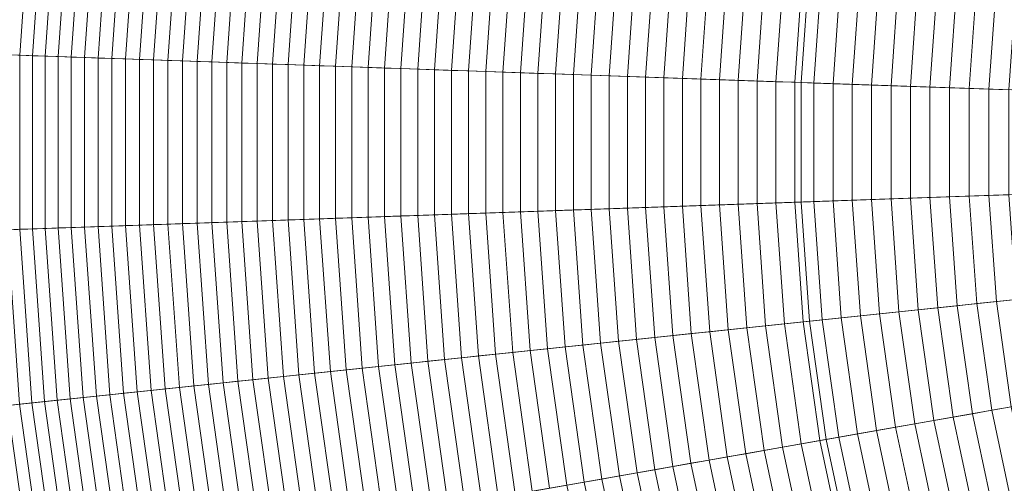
# Model space of a CAD drawing. Header units: centimetres. Extents: x -21.9 to 23.1, y -23 to 22.
# Tile 40 of 191: x -17 to -10.1, y -2.9 to 0.4. Entities that reach past the tile are written whole.
import ezdxf

# ---------------------------------------------------------------- set-up
doc = ezdxf.new("R2010")
doc.units = ezdxf.units.CM
doc.header["$LTSCALE"] = 2.54
doc.layers.add('Lucido design-1', color=7, linetype='Continuous')

# ---------------------------------------------------------------- blocks, each defined once
blk = doc.blocks.new('Gruppo-2-1')
at = {"color": 5, "linetype": 'Continuous', "lineweight": 9}
for points in [[(-21.784, 1.8408, -1001.3271), (-21.8935, 0.2749, -1001.3271), (-11.5099, -0.0877, -1001.3271), (-11.451, 0.7548, -1001.3271)], [(-9.3625, 0.5353, -940.4271), (-9.4111, -0.161, -940.4271), (-21.5067, 0.2614, -940.4271), (-21.3991, 1.8004, -940.4271)], [(-21.3991, 1.8004, -1001.3271), (-21.5067, 0.2614, -1001.3271), (-11.5099, -0.0877, -1001.3271), (-11.451, 0.7548, -1001.3271)], [(-9.3625, 0.5353, -940.4271), (-9.4111, -0.161, -940.4271), (-21.5067, 0.2614, -940.4271), (-21.3991, 1.8004, -940.4271)], [(-11.451, 0.7548, -1010.9271), (-11.5099, -0.0877, -1010.9271), (-21.0953, 0.247, -1010.9271), (-20.9896, 1.7574, -1010.9271)], [(-17.0342, 1.3416, -930.7066), (-17.1204, 0.1082, -930.7066), (-17.0327, 0.1051, -930.822), (-16.9468, 1.3324, -930.822)], [(-16.9468, 1.3324, -930.822), (-17.0327, 0.1051, -930.822), (-16.9436, 0.102, -930.9365), (-16.8582, 1.3231, -930.9365)], [(-16.8582, 1.3231, -930.9365), (-16.9436, 0.102, -930.9365), (-16.8533, 0.0989, -931.0499), (-16.7683, 1.3137, -931.0499)], [(-16.7683, 1.3137, -931.0499), (-16.8533, 0.0989, -931.0499), (-16.7617, 0.0957, -931.1623), (-16.6772, 1.3041, -931.1623)], [(-16.6772, 1.3041, -931.1623), (-16.7617, 0.0957, -931.1623), (-16.6689, 0.0924, -931.2737), (-16.5849, 1.2944, -931.2737)], [(-16.5849, 1.2944, -931.2737), (-16.6689, 0.0924, -931.2737), (-16.5749, 0.0892, -931.3841), (-16.4913, 1.2846, -931.3841)], [(-16.4913, 1.2846, -931.3841), (-16.5749, 0.0892, -931.3841), (-16.4796, 0.0858, -931.4934), (-16.3965, 1.2746, -931.4934)], [(-16.3965, 1.2746, -931.4934), (-16.4796, 0.0858, -931.4934), (-16.3832, 0.0825, -931.6017), (-16.3005, 1.2645, -931.6017)], [(-16.3005, 1.2645, -931.6017), (-16.3832, 0.0825, -931.6017), (-16.2855, 0.0791, -931.7088), (-16.2034, 1.2543, -931.7088)], [(-16.2034, 1.2543, -931.7088), (-16.2855, 0.0791, -931.7088), (-16.1867, 0.0756, -931.8149), (-16.105, 1.244, -931.8149)], [(-16.105, 1.244, -931.8149), (-16.1867, 0.0756, -931.8149), (-16.0867, 0.0721, -931.9199), (-16.0055, 1.2335, -931.9199)], [(-16.0055, 1.2335, -931.9199), (-16.0867, 0.0721, -931.9199), (-15.9856, 0.0686, -932.0238), (-15.9048, 1.2229, -932.0238)], [(-15.9048, 1.2229, -932.0238), (-15.9856, 0.0686, -932.0238), (-15.8833, 0.065, -932.1265), (-15.8031, 1.2122, -932.1265)], [(-15.8031, 1.2122, -932.1265), (-15.8833, 0.065, -932.1265), (-15.78, 0.0614, -932.2283), (-15.7002, 1.2014, -932.2283)], [(-15.7002, 1.2014, -932.2283), (-15.78, 0.0614, -932.2283), (-15.6754, 0.0577, -932.3287), (-15.5962, 1.1905, -932.3287)], [(-15.5962, 1.1905, -932.3287), (-15.6754, 0.0577, -932.3287), (-15.5698, 0.0541, -932.428), (-15.4911, 1.1794, -932.428)], [(-15.4911, 1.1794, -932.428), (-15.5698, 0.0541, -932.428), (-15.4631, 0.0503, -932.5261), (-15.3849, 1.1683, -932.5261)], [(-15.3849, 1.1683, -932.5261), (-15.4631, 0.0503, -932.5261), (-15.3552, 0.0466, -932.623), (-15.2776, 1.157, -932.623)], [(-15.2776, 1.157, -932.623), (-15.3552, 0.0466, -932.623), (-15.2464, 0.0428, -932.7187), (-15.1693, 1.1456, -932.7187)], [(-15.1693, 1.1456, -932.7187), (-15.2464, 0.0428, -932.7187), (-15.1364, 0.0389, -932.8132), (-15.0599, 1.1341, -932.8132)], [(-15.0599, 1.1341, -932.8132), (-15.1364, 0.0389, -932.8132), (-15.0255, 0.0351, -932.9065), (-14.9494, 1.1225, -932.9065)], [(-14.9494, 1.1225, -932.9065), (-15.0255, 0.0351, -932.9065), (-14.9135, 0.0311, -932.9985), (-14.838, 1.1108, -932.9985)], [(-14.838, 1.1108, -932.9985), (-14.9135, 0.0311, -932.9985), (-14.8005, 0.0272, -933.0893), (-14.7255, 1.099, -933.0893)], [(-14.7255, 1.099, -933.0893), (-14.8005, 0.0272, -933.0893), (-14.6865, 0.0232, -933.1788), (-14.6121, 1.087, -933.1788)], [(-14.6121, 1.087, -933.1788), (-14.6865, 0.0232, -933.1788), (-14.5715, 0.0192, -933.2671), (-14.4976, 1.075, -933.2671)], [(-14.4976, 1.075, -933.2671), (-14.5715, 0.0192, -933.2671), (-14.4555, 0.0151, -933.3541), (-14.3822, 1.0629, -933.3541)], [(-14.3822, 1.0629, -933.3541), (-14.4555, 0.0151, -933.3541), (-14.3386, 0.0111, -933.4398), (-14.2659, 1.0507, -933.4398)], [(-14.2659, 1.0507, -933.4398), (-14.3386, 0.0111, -933.4398), (-14.2207, 0.0069, -933.5242), (-14.1486, 1.0383, -933.5242)], [(-14.1486, 1.0383, -933.5242), (-14.2207, 0.0069, -933.5242), (-14.102, 0.0028, -933.6073), (-14.0304, 1.0259, -933.6073)], [(-14.0304, 1.0259, -933.6073), (-14.102, 0.0028, -933.6073), (-13.9823, -0.0014, -933.689), (-13.9113, 1.0134, -933.689)], [(-13.9113, 1.0134, -933.689), (-13.9823, -0.0014, -933.689), (-13.8617, -0.0056, -933.7694), (-13.7913, 1.0008, -933.7694)], [(-13.7913, 1.0008, -933.7694), (-13.8617, -0.0056, -933.7694), (-13.7402, -0.0098, -933.8485), (-13.6704, 0.9881, -933.8485)], [(-13.6704, 0.9881, -933.8485), (-13.7402, -0.0098, -933.8485), (-13.6178, -0.0141, -933.9263), (-13.5487, 0.9753, -933.9263)], [(-13.5487, 0.9753, -933.9263), (-13.6178, -0.0141, -933.9263), (-13.4946, -0.0184, -934.0026), (-13.4261, 0.9624, -934.0026)], [(-13.4261, 0.9624, -934.0026), (-13.4946, -0.0184, -934.0026), (-13.3706, -0.0227, -934.0776), (-13.3026, 0.9494, -934.0776)], [(-13.3026, 0.9494, -934.0776), (-13.3706, -0.0227, -934.0776), (-13.2457, -0.0271, -934.1512), (-13.1784, 0.9364, -934.1512)], [(-13.1784, 0.9364, -934.1512), (-13.2457, -0.0271, -934.1512), (-13.1201, -0.0315, -934.2235), (-13.0533, 0.9232, -934.2235)], [(-13.0533, 0.9232, -934.2235), (-13.1201, -0.0315, -934.2235), (-12.9936, -0.0359, -934.2943), (-12.9275, 0.91, -934.2943)], [(-12.9275, 0.91, -934.2943), (-12.9936, -0.0359, -934.2943), (-12.8664, -0.0403, -934.3637), (-12.8009, 0.8967, -934.3637)], [(-12.8009, 0.8967, -934.3637), (-12.8664, -0.0403, -934.3637), (-12.7384, -0.0448, -934.4318), (-12.6735, 0.8833, -934.4318)], [(-12.6735, 0.8833, -934.4318), (-12.7384, -0.0448, -934.4318), (-12.6096, -0.0493, -934.4984), (-12.5454, 0.8698, -934.4984)], [(-12.5454, 0.8698, -934.4984), (-12.6096, -0.0493, -934.4984), (-12.4802, -0.0538, -934.5635), (-12.4165, 0.8563, -934.5635)], [(-12.4165, 0.8563, -934.5635), (-12.4802, -0.0538, -934.5635), (-12.35, -0.0584, -934.6272), (-12.287, 0.8427, -934.6272)], [(-12.287, 0.8427, -934.6272), (-12.35, -0.0584, -934.6272), (-12.2191, -0.0629, -934.6895), (-12.1567, 0.829, -934.6895)], [(-12.1567, 0.829, -934.6895), (-12.2191, -0.0629, -934.6895), (-12.0875, -0.0675, -934.7503), (-12.0258, 0.8152, -934.7503)], [(-12.0258, 0.8152, -934.7503), (-12.0875, -0.0675, -934.7503), (-11.9553, -0.0722, -934.8097), (-11.8942, 0.8014, -934.8097)], [(-11.8942, 0.8014, -934.8097), (-11.9553, -0.0722, -934.8097), (-11.8224, -0.0768, -934.8676), (-11.762, 0.7875, -934.8676)], [(-11.762, 0.7875, -934.8676), (-11.8224, -0.0768, -934.8676), (-11.6889, -0.0815, -934.924), (-11.6291, 0.7735, -934.924)], [(-11.6291, 0.7735, -934.924), (-11.6889, -0.0815, -934.924), (-11.5548, -0.0861, -934.9789), (-11.4957, 0.7595, -934.9789)], [(-11.4957, 0.7595, -934.9789), (-11.5548, -0.0861, -934.9789), (-11.4201, -0.0909, -935.0324), (-11.3616, 0.7454, -935.0324)], [(-11.451, 0.7548, -1001.3271), (-11.5099, -0.0877, -1001.3271), (-11.5099, -0.0877, -1010.9271), (-11.451, 0.7548, -1010.9271)], [(-11.451, 0.7548, -1003.3271), (-11.5099, -0.0877, -1003.3271), (-9.4111, -0.161, -1003.3271), (-9.3625, 0.5353, -1003.3271)], [(-11.451, 0.7548, -1001.3271), (-11.5099, -0.0877, -1001.3271), (-11.5099, -0.0877, -1003.3271), (-11.451, 0.7548, -1003.3271)], [(-11.3616, 0.7454, -935.0324), (-11.4201, -0.0909, -935.0324), (-11.2847, -0.0956, -935.0843), (-11.2269, 0.7312, -935.0843)], [(-11.2269, 0.7312, -935.0843), (-11.2847, -0.0956, -935.0843), (-11.1489, -0.1003, -935.1347), (-11.0917, 0.717, -935.1347)], [(-11.0917, 0.717, -935.1347), (-11.1489, -0.1003, -935.1347), (-11.0124, -0.1051, -935.1837), (-10.9559, 0.7028, -935.1837)], [(-10.9559, 0.7028, -935.1837), (-11.0124, -0.1051, -935.1837), (-10.8755, -0.1099, -935.2311), (-10.8197, 0.6884, -935.2311)], [(-10.8197, 0.6884, -935.2311), (-10.8755, -0.1099, -935.2311), (-10.738, -0.1147, -935.277), (-10.6828, 0.6741, -935.277)], [(-10.6828, 0.6741, -935.277), (-10.738, -0.1147, -935.277), (-10.6, -0.1195, -935.3213), (-10.5455, 0.6596, -935.3213)], [(-10.5455, 0.6596, -935.3213), (-10.6, -0.1195, -935.3213), (-10.4616, -0.1243, -935.3642), (-10.4078, 0.6451, -935.3642)], [(-10.4078, 0.6451, -935.3642), (-10.4616, -0.1243, -935.3642), (-10.3226, -0.1292, -935.4055), (-10.2695, 0.6306, -935.4055)], [(-10.2695, 0.6306, -935.4055), (-10.3226, -0.1292, -935.4055), (-10.1833, -0.134, -935.4452), (-10.1308, 0.616, -935.4452)], [(-10.1308, 0.616, -935.4452), (-10.1833, -0.134, -935.4452), (-10.0435, -0.1389, -935.4834), (-9.9917, 0.6014, -935.4834)], [(-21.8935, 0.2749, -1001.3271), (-21.8935, -1.2949, -1001.3271), (-11.5099, -0.9323, -1001.3271), (-11.5099, -0.0877, -1001.3271)], [(-9.4111, -0.161, -940.4271), (-9.4111, -0.859, -940.4271), (-21.5067, -1.2814, -940.4271), (-21.5067, 0.2614, -940.4271)], [(-21.5067, 0.2614, -1001.3271), (-21.5067, -1.2814, -1001.3271), (-11.5099, -0.9323, -1001.3271), (-11.5099, -0.0877, -1001.3271)], [(-9.4111, -0.161, -940.4271), (-9.4111, -0.859, -940.4271), (-21.5067, -1.2814, -940.4271), (-21.5067, 0.2614, -940.4271)], [(-11.5099, -0.0877, -1010.9271), (-11.5099, -0.9323, -1010.9271), (-21.0953, -1.267, -1010.9271), (-21.0953, 0.247, -1010.9271)], [(-17.1204, 0.1082, -930.7066), (-17.1204, -1.1282, -930.7066), (-17.0327, -1.1251, -930.822), (-17.0327, 0.1051, -930.822)], [(-17.0327, 0.1051, -930.822), (-17.0327, -1.1251, -930.822), (-16.9436, -1.122, -930.9365), (-16.9436, 0.102, -930.9365)], [(-16.9436, 0.102, -930.9365), (-16.9436, -1.122, -930.9365), (-16.8533, -1.1189, -931.0499), (-16.8533, 0.0989, -931.0499)], [(-16.8533, 0.0989, -931.0499), (-16.8533, -1.1189, -931.0499), (-16.7617, -1.1157, -931.1623), (-16.7617, 0.0957, -931.1623)], [(-16.7617, 0.0957, -931.1623), (-16.7617, -1.1157, -931.1623), (-16.6689, -1.1124, -931.2737), (-16.6689, 0.0924, -931.2737)], [(-16.6689, 0.0924, -931.2737), (-16.6689, -1.1124, -931.2737), (-16.5749, -1.1092, -931.3841), (-16.5749, 0.0892, -931.3841)], [(-16.5749, 0.0892, -931.3841), (-16.5749, -1.1092, -931.3841), (-16.4796, -1.1058, -931.4934), (-16.4796, 0.0858, -931.4934)], [(-16.4796, 0.0858, -931.4934), (-16.4796, -1.1058, -931.4934), (-16.3832, -1.1025, -931.6017), (-16.3832, 0.0825, -931.6017)], [(-16.3832, 0.0825, -931.6017), (-16.3832, -1.1025, -931.6017), (-16.2855, -1.0991, -931.7088), (-16.2855, 0.0791, -931.7088)], [(-16.2855, 0.0791, -931.7088), (-16.2855, -1.0991, -931.7088), (-16.1867, -1.0956, -931.8149), (-16.1867, 0.0756, -931.8149)], [(-16.1867, 0.0756, -931.8149), (-16.1867, -1.0956, -931.8149), (-16.0867, -1.0921, -931.9199), (-16.0867, 0.0721, -931.9199)], [(-16.0867, 0.0721, -931.9199), (-16.0867, -1.0921, -931.9199), (-15.9856, -1.0886, -932.0238), (-15.9856, 0.0686, -932.0238)], [(-15.9856, 0.0686, -932.0238), (-15.9856, -1.0886, -932.0238), (-15.8833, -1.085, -932.1265), (-15.8833, 0.065, -932.1265)], [(-15.8833, 0.065, -932.1265), (-15.8833, -1.085, -932.1265), (-15.78, -1.0814, -932.2283), (-15.78, 0.0614, -932.2283)], [(-15.78, 0.0614, -932.2283), (-15.78, -1.0814, -932.2283), (-15.6754, -1.0777, -932.3287), (-15.6754, 0.0577, -932.3287)], [(-15.6754, 0.0577, -932.3287), (-15.6754, -1.0777, -932.3287), (-15.5698, -1.0741, -932.428), (-15.5698, 0.0541, -932.428)], [(-15.5698, 0.0541, -932.428), (-15.5698, -1.0741, -932.428), (-15.4631, -1.0703, -932.5261), (-15.4631, 0.0503, -932.5261)], [(-15.4631, 0.0503, -932.5261), (-15.4631, -1.0703, -932.5261), (-15.3552, -1.0666, -932.623), (-15.3552, 0.0466, -932.623)], [(-15.3552, 0.0466, -932.623), (-15.3552, -1.0666, -932.623), (-15.2464, -1.0628, -932.7187), (-15.2464, 0.0428, -932.7187)], [(-15.2464, 0.0428, -932.7187), (-15.2464, -1.0628, -932.7187), (-15.1364, -1.0589, -932.8132), (-15.1364, 0.0389, -932.8132)], [(-15.1364, 0.0389, -932.8132), (-15.1364, -1.0589, -932.8132), (-15.0255, -1.0551, -932.9065), (-15.0255, 0.0351, -932.9065)], [(-15.0255, 0.0351, -932.9065), (-15.0255, -1.0551, -932.9065), (-14.9135, -1.0511, -932.9985), (-14.9135, 0.0311, -932.9985)], [(-14.9135, 0.0311, -932.9985), (-14.9135, -1.0511, -932.9985), (-14.8005, -1.0472, -933.0893), (-14.8005, 0.0272, -933.0893)], [(-14.8005, 0.0272, -933.0893), (-14.8005, -1.0472, -933.0893), (-14.6865, -1.0432, -933.1788), (-14.6865, 0.0232, -933.1788)], [(-14.6865, 0.0232, -933.1788), (-14.6865, -1.0432, -933.1788), (-14.5715, -1.0392, -933.2671), (-14.5715, 0.0192, -933.2671)], [(-14.5715, 0.0192, -933.2671), (-14.5715, -1.0392, -933.2671), (-14.4555, -1.0351, -933.3541), (-14.4555, 0.0151, -933.3541)], [(-14.4555, 0.0151, -933.3541), (-14.4555, -1.0351, -933.3541), (-14.3386, -1.0311, -933.4398), (-14.3386, 0.0111, -933.4398)], [(-14.3386, 0.0111, -933.4398), (-14.3386, -1.0311, -933.4398), (-14.2207, -1.0269, -933.5242), (-14.2207, 0.0069, -933.5242)], [(-14.2207, 0.0069, -933.5242), (-14.2207, -1.0269, -933.5242), (-14.102, -1.0228, -933.6073), (-14.102, 0.0028, -933.6073)], [(-14.102, 0.0028, -933.6073), (-14.102, -1.0228, -933.6073), (-13.9823, -1.0186, -933.689), (-13.9823, -0.0014, -933.689)], [(-13.9823, -0.0014, -933.689), (-13.9823, -1.0186, -933.689), (-13.8617, -1.0144, -933.7694), (-13.8617, -0.0056, -933.7694)], [(-13.8617, -0.0056, -933.7694), (-13.8617, -1.0144, -933.7694), (-13.7402, -1.0102, -933.8485), (-13.7402, -0.0098, -933.8485)], [(-13.7402, -0.0098, -933.8485), (-13.7402, -1.0102, -933.8485), (-13.6178, -1.0059, -933.9263), (-13.6178, -0.0141, -933.9263)], [(-13.6178, -0.0141, -933.9263), (-13.6178, -1.0059, -933.9263), (-13.4946, -1.0016, -934.0026), (-13.4946, -0.0184, -934.0026)], [(-13.4946, -0.0184, -934.0026), (-13.4946, -1.0016, -934.0026), (-13.3706, -0.9973, -934.0776), (-13.3706, -0.0227, -934.0776)], [(-13.3706, -0.0227, -934.0776), (-13.3706, -0.9973, -934.0776), (-13.2457, -0.9929, -934.1512), (-13.2457, -0.0271, -934.1512)], [(-13.2457, -0.0271, -934.1512), (-13.2457, -0.9929, -934.1512), (-13.1201, -0.9885, -934.2235), (-13.1201, -0.0315, -934.2235)], [(-13.1201, -0.0315, -934.2235), (-13.1201, -0.9885, -934.2235), (-12.9936, -0.9841, -934.2943), (-12.9936, -0.0359, -934.2943)], [(-12.9936, -0.0359, -934.2943), (-12.9936, -0.9841, -934.2943), (-12.8664, -0.9797, -934.3637), (-12.8664, -0.0403, -934.3637)], [(-12.8664, -0.0403, -934.3637), (-12.8664, -0.9797, -934.3637), (-12.7384, -0.9752, -934.4318), (-12.7384, -0.0448, -934.4318)], [(-12.7384, -0.0448, -934.4318), (-12.7384, -0.9752, -934.4318), (-12.6096, -0.9707, -934.4984), (-12.6096, -0.0493, -934.4984)], [(-12.6096, -0.0493, -934.4984), (-12.6096, -0.9707, -934.4984), (-12.4802, -0.9662, -934.5635), (-12.4802, -0.0538, -934.5635)], [(-12.4802, -0.0538, -934.5635), (-12.4802, -0.9662, -934.5635), (-12.35, -0.9616, -934.6272), (-12.35, -0.0584, -934.6272)], [(-12.35, -0.0584, -934.6272), (-12.35, -0.9616, -934.6272), (-12.2191, -0.9571, -934.6895), (-12.2191, -0.0629, -934.6895)], [(-12.2191, -0.0629, -934.6895), (-12.2191, -0.9571, -934.6895), (-12.0875, -0.9525, -934.7503), (-12.0875, -0.0675, -934.7503)], [(-12.0875, -0.0675, -934.7503), (-12.0875, -0.9525, -934.7503), (-11.9553, -0.9478, -934.8097), (-11.9553, -0.0722, -934.8097)], [(-11.9553, -0.0722, -934.8097), (-11.9553, -0.9478, -934.8097), (-11.8224, -0.9432, -934.8676), (-11.8224, -0.0768, -934.8676)], [(-11.8224, -0.0768, -934.8676), (-11.8224, -0.9432, -934.8676), (-11.6889, -0.9385, -934.924), (-11.6889, -0.0815, -934.924)], [(-11.6889, -0.0815, -934.924), (-11.6889, -0.9385, -934.924), (-11.5548, -0.9339, -934.9789), (-11.5548, -0.0861, -934.9789)], [(-11.5548, -0.0861, -934.9789), (-11.5548, -0.9339, -934.9789), (-11.4201, -0.9291, -935.0324), (-11.4201, -0.0909, -935.0324)], [(-11.5099, -0.0877, -1001.3271), (-11.5099, -0.9323, -1001.3271), (-11.5099, -0.9323, -1010.9271), (-11.5099, -0.0877, -1010.9271)], [(-11.5099, -0.0877, -1003.3271), (-11.5099, -0.9323, -1003.3271), (-9.4111, -0.859, -1003.3271), (-9.4111, -0.161, -1003.3271)], [(-11.5099, -0.0877, -1001.3271), (-11.5099, -0.9323, -1001.3271), (-11.5099, -0.9323, -1003.3271), (-11.5099, -0.0877, -1003.3271)], [(-11.4201, -0.0909, -935.0324), (-11.4201, -0.9291, -935.0324), (-11.2847, -0.9244, -935.0843), (-11.2847, -0.0956, -935.0843)], [(-11.2847, -0.0956, -935.0843), (-11.2847, -0.9244, -935.0843), (-11.1489, -0.9197, -935.1347), (-11.1489, -0.1003, -935.1347)], [(-11.1489, -0.1003, -935.1347), (-11.1489, -0.9197, -935.1347), (-11.0124, -0.9149, -935.1837), (-11.0124, -0.1051, -935.1837)], [(-11.0124, -0.1051, -935.1837), (-11.0124, -0.9149, -935.1837), (-10.8755, -0.9101, -935.2311), (-10.8755, -0.1099, -935.2311)], [(-10.8755, -0.1099, -935.2311), (-10.8755, -0.9101, -935.2311), (-10.738, -0.9053, -935.277), (-10.738, -0.1147, -935.277)], [(-10.738, -0.1147, -935.277), (-10.738, -0.9053, -935.277), (-10.6, -0.9005, -935.3213), (-10.6, -0.1195, -935.3213)], [(-10.6, -0.1195, -935.3213), (-10.6, -0.9005, -935.3213), (-10.4616, -0.8957, -935.3642), (-10.4616, -0.1243, -935.3642)], [(-10.4616, -0.1243, -935.3642), (-10.4616, -0.8957, -935.3642), (-10.3226, -0.8908, -935.4055), (-10.3226, -0.1292, -935.4055)], [(-10.3226, -0.1292, -935.4055), (-10.3226, -0.8908, -935.4055), (-10.1833, -0.886, -935.4452), (-10.1833, -0.134, -935.4452)], [(-10.1833, -0.134, -935.4452), (-10.1833, -0.886, -935.4452), (-10.0435, -0.8811, -935.4834), (-10.0435, -0.1389, -935.4834)], [(-9.4111, -0.859, -940.4271), (-9.3625, -1.5553, -940.4271), (-21.3991, -2.8204, -940.4271), (-21.5067, -1.2814, -940.4271)], [(-9.4111, -0.859, -940.4271), (-9.3625, -1.5553, -940.4271), (-21.3991, -2.8204, -940.4271), (-21.5067, -1.2814, -940.4271)], [(-11.5099, -0.9323, -1003.3271), (-11.451, -1.7748, -1003.3271), (-9.3625, -1.5553, -1003.3271), (-9.4111, -0.859, -1003.3271)], [(-10.738, -0.9053, -935.277), (-10.6828, -1.6941, -935.277), (-10.5455, -1.6796, -935.3213), (-10.6, -0.9005, -935.3213)], [(-10.6, -0.9005, -935.3213), (-10.5455, -1.6796, -935.3213), (-10.4078, -1.6651, -935.3642), (-10.4616, -0.8957, -935.3642)], [(-10.4616, -0.8957, -935.3642), (-10.4078, -1.6651, -935.3642), (-10.2695, -1.6506, -935.4055), (-10.3226, -0.8908, -935.4055)], [(-10.3226, -0.8908, -935.4055), (-10.2695, -1.6506, -935.4055), (-10.1308, -1.636, -935.4452), (-10.1833, -0.886, -935.4452)], [(-10.1833, -0.886, -935.4452), (-10.1308, -1.636, -935.4452), (-9.9917, -1.6214, -935.4834), (-10.0435, -0.8811, -935.4834)], [(-21.8935, -1.2949, -1001.3271), (-21.784, -2.8608, -1001.3271), (-11.451, -1.7748, -1001.3271), (-11.5099, -0.9323, -1001.3271)], [(-21.5067, -1.2814, -1001.3271), (-21.3991, -2.8204, -1001.3271), (-11.451, -1.7748, -1001.3271), (-11.5099, -0.9323, -1001.3271)], [(-11.5099, -0.9323, -1010.9271), (-11.451, -1.7748, -1010.9271), (-20.9896, -2.7774, -1010.9271), (-21.0953, -1.267, -1010.9271)], [(-12.7384, -0.9752, -934.4318), (-12.6735, -1.9033, -934.4318), (-12.5454, -1.8898, -934.4984), (-12.6096, -0.9707, -934.4984)], [(-12.6096, -0.9707, -934.4984), (-12.5454, -1.8898, -934.4984), (-12.4165, -1.8763, -934.5635), (-12.4802, -0.9662, -934.5635)], [(-12.4802, -0.9662, -934.5635), (-12.4165, -1.8763, -934.5635), (-12.287, -1.8627, -934.6272), (-12.35, -0.9616, -934.6272)], [(-12.35, -0.9616, -934.6272), (-12.287, -1.8627, -934.6272), (-12.1567, -1.849, -934.6895), (-12.2191, -0.9571, -934.6895)], [(-12.2191, -0.9571, -934.6895), (-12.1567, -1.849, -934.6895), (-12.0258, -1.8352, -934.7503), (-12.0875, -0.9525, -934.7503)], [(-12.0875, -0.9525, -934.7503), (-12.0258, -1.8352, -934.7503), (-11.8942, -1.8214, -934.8097), (-11.9553, -0.9478, -934.8097)], [(-11.9553, -0.9478, -934.8097), (-11.8942, -1.8214, -934.8097), (-11.762, -1.8075, -934.8676), (-11.8224, -0.9432, -934.8676)], [(-11.8224, -0.9432, -934.8676), (-11.762, -1.8075, -934.8676), (-11.6291, -1.7935, -934.924), (-11.6889, -0.9385, -934.924)], [(-11.6889, -0.9385, -934.924), (-11.6291, -1.7935, -934.924), (-11.4957, -1.7795, -934.9789), (-11.5548, -0.9339, -934.9789)], [(-11.5548, -0.9339, -934.9789), (-11.4957, -1.7795, -934.9789), (-11.3616, -1.7654, -935.0324), (-11.4201, -0.9291, -935.0324)], [(-11.5099, -0.9323, -1001.3271), (-11.451, -1.7748, -1001.3271), (-11.451, -1.7748, -1010.9271), (-11.5099, -0.9323, -1010.9271)], [(-11.5099, -0.9323, -1001.3271), (-11.451, -1.7748, -1001.3271), (-11.451, -1.7748, -1003.3271), (-11.5099, -0.9323, -1003.3271)], [(-11.4201, -0.9291, -935.0324), (-11.3616, -1.7654, -935.0324), (-11.2269, -1.7512, -935.0843), (-11.2847, -0.9244, -935.0843)], [(-11.2847, -0.9244, -935.0843), (-11.2269, -1.7512, -935.0843), (-11.0917, -1.737, -935.1347), (-11.1489, -0.9197, -935.1347)], [(-11.1489, -0.9197, -935.1347), (-11.0917, -1.737, -935.1347), (-10.9559, -1.7228, -935.1837), (-11.0124, -0.9149, -935.1837)], [(-11.0124, -0.9149, -935.1837), (-10.9559, -1.7228, -935.1837), (-10.8197, -1.7084, -935.2311), (-10.8755, -0.9101, -935.2311)], [(-10.8755, -0.9101, -935.2311), (-10.8197, -1.7084, -935.2311), (-10.6828, -1.6941, -935.277), (-10.738, -0.9053, -935.277)], [(-14.8005, -1.0472, -933.0893), (-14.7255, -2.119, -933.0893), (-14.6121, -2.107, -933.1788), (-14.6865, -1.0432, -933.1788)], [(-14.6865, -1.0432, -933.1788), (-14.6121, -2.107, -933.1788), (-14.4976, -2.095, -933.2671), (-14.5715, -1.0392, -933.2671)], [(-14.5715, -1.0392, -933.2671), (-14.4976, -2.095, -933.2671), (-14.3822, -2.0829, -933.3541), (-14.4555, -1.0351, -933.3541)], [(-14.4555, -1.0351, -933.3541), (-14.3822, -2.0829, -933.3541), (-14.2659, -2.0707, -933.4398), (-14.3386, -1.0311, -933.4398)], [(-14.3386, -1.0311, -933.4398), (-14.2659, -2.0707, -933.4398), (-14.1486, -2.0583, -933.5242), (-14.2207, -1.0269, -933.5242)], [(-14.2207, -1.0269, -933.5242), (-14.1486, -2.0583, -933.5242), (-14.0304, -2.0459, -933.6073), (-14.102, -1.0228, -933.6073)], [(-14.102, -1.0228, -933.6073), (-14.0304, -2.0459, -933.6073), (-13.9113, -2.0334, -933.689), (-13.9823, -1.0186, -933.689)], [(-13.9823, -1.0186, -933.689), (-13.9113, -2.0334, -933.689), (-13.7913, -2.0208, -933.7694), (-13.8617, -1.0144, -933.7694)], [(-13.8617, -1.0144, -933.7694), (-13.7913, -2.0208, -933.7694), (-13.6704, -2.0081, -933.8485), (-13.7402, -1.0102, -933.8485)], [(-13.7402, -1.0102, -933.8485), (-13.6704, -2.0081, -933.8485), (-13.5487, -1.9953, -933.9263), (-13.6178, -1.0059, -933.9263)], [(-13.6178, -1.0059, -933.9263), (-13.5487, -1.9953, -933.9263), (-13.4261, -1.9824, -934.0026), (-13.4946, -1.0016, -934.0026)], [(-13.4946, -1.0016, -934.0026), (-13.4261, -1.9824, -934.0026), (-13.3026, -1.9694, -934.0776), (-13.3706, -0.9973, -934.0776)], [(-13.3706, -0.9973, -934.0776), (-13.3026, -1.9694, -934.0776), (-13.1784, -1.9564, -934.1512), (-13.2457, -0.9929, -934.1512)], [(-13.2457, -0.9929, -934.1512), (-13.1784, -1.9564, -934.1512), (-13.0533, -1.9432, -934.2235), (-13.1201, -0.9885, -934.2235)], [(-13.1201, -0.9885, -934.2235), (-13.0533, -1.9432, -934.2235), (-12.9275, -1.93, -934.2943), (-12.9936, -0.9841, -934.2943)], [(-12.9936, -0.9841, -934.2943), (-12.9275, -1.93, -934.2943), (-12.8009, -1.9167, -934.3637), (-12.8664, -0.9797, -934.3637)], [(-12.8664, -0.9797, -934.3637), (-12.8009, -1.9167, -934.3637), (-12.6735, -1.9033, -934.4318), (-12.7384, -0.9752, -934.4318)], [(-16.7617, -1.1157, -931.1623), (-16.6772, -2.3241, -931.1623), (-16.5849, -2.3144, -931.2737), (-16.6689, -1.1124, -931.2737)], [(-16.6689, -1.1124, -931.2737), (-16.5849, -2.3144, -931.2737), (-16.4913, -2.3046, -931.3841), (-16.5749, -1.1092, -931.3841)], [(-16.5749, -1.1092, -931.3841), (-16.4913, -2.3046, -931.3841), (-16.3965, -2.2946, -931.4934), (-16.4796, -1.1058, -931.4934)], [(-16.4796, -1.1058, -931.4934), (-16.3965, -2.2946, -931.4934), (-16.3005, -2.2845, -931.6017), (-16.3832, -1.1025, -931.6017)], [(-16.3832, -1.1025, -931.6017), (-16.3005, -2.2845, -931.6017), (-16.2034, -2.2743, -931.7088), (-16.2855, -1.0991, -931.7088)], [(-16.2855, -1.0991, -931.7088), (-16.2034, -2.2743, -931.7088), (-16.105, -2.264, -931.8149), (-16.1867, -1.0956, -931.8149)], [(-16.1867, -1.0956, -931.8149), (-16.105, -2.264, -931.8149), (-16.0055, -2.2535, -931.9199), (-16.0867, -1.0921, -931.9199)], [(-16.0867, -1.0921, -931.9199), (-16.0055, -2.2535, -931.9199), (-15.9048, -2.2429, -932.0238), (-15.9856, -1.0886, -932.0238)], [(-15.9856, -1.0886, -932.0238), (-15.9048, -2.2429, -932.0238), (-15.8031, -2.2322, -932.1265), (-15.8833, -1.085, -932.1265)], [(-15.8833, -1.085, -932.1265), (-15.8031, -2.2322, -932.1265), (-15.7002, -2.2214, -932.2283), (-15.78, -1.0814, -932.2283)], [(-15.78, -1.0814, -932.2283), (-15.7002, -2.2214, -932.2283), (-15.5962, -2.2105, -932.3287), (-15.6754, -1.0777, -932.3287)], [(-15.6754, -1.0777, -932.3287), (-15.5962, -2.2105, -932.3287), (-15.4911, -2.1994, -932.428), (-15.5698, -1.0741, -932.428)], [(-15.5698, -1.0741, -932.428), (-15.4911, -2.1994, -932.428), (-15.3849, -2.1883, -932.5261), (-15.4631, -1.0703, -932.5261)], [(-15.4631, -1.0703, -932.5261), (-15.3849, -2.1883, -932.5261), (-15.2776, -2.177, -932.623), (-15.3552, -1.0666, -932.623)], [(-15.3552, -1.0666, -932.623), (-15.2776, -2.177, -932.623), (-15.1693, -2.1656, -932.7187), (-15.2464, -1.0628, -932.7187)], [(-15.2464, -1.0628, -932.7187), (-15.1693, -2.1656, -932.7187), (-15.0599, -2.1541, -932.8132), (-15.1364, -1.0589, -932.8132)], [(-15.1364, -1.0589, -932.8132), (-15.0599, -2.1541, -932.8132), (-14.9494, -2.1425, -932.9065), (-15.0255, -1.0551, -932.9065)], [(-15.0255, -1.0551, -932.9065), (-14.9494, -2.1425, -932.9065), (-14.838, -2.1308, -932.9985), (-14.9135, -1.0511, -932.9985)], [(-14.9135, -1.0511, -932.9985), (-14.838, -2.1308, -932.9985), (-14.7255, -2.119, -933.0893), (-14.8005, -1.0472, -933.0893)], [(-17.1204, -1.1282, -930.7066), (-17.0342, -2.3616, -930.7066), (-16.9468, -2.3524, -930.822), (-17.0327, -1.1251, -930.822)], [(-17.0327, -1.1251, -930.822), (-16.9468, -2.3524, -930.822), (-16.8582, -2.3431, -930.9365), (-16.9436, -1.122, -930.9365)], [(-16.9436, -1.122, -930.9365), (-16.8582, -2.3431, -930.9365), (-16.7683, -2.3337, -931.0499), (-16.8533, -1.1189, -931.0499)], [(-16.8533, -1.1189, -931.0499), (-16.7683, -2.3337, -931.0499), (-16.6772, -2.3241, -931.1623), (-16.7617, -1.1157, -931.1623)], [(-9.3625, -1.5553, -940.4271), (-9.2653, -2.2465, -940.4271), (-21.1844, -4.3481, -940.4271), (-21.3991, -2.8204, -940.4271)], [(-9.3625, -1.5553, -940.4271), (-9.2653, -2.2465, -940.4271), (-21.1844, -4.3481, -940.4271), (-21.3991, -2.8204, -940.4271)], [(-11.451, -1.7748, -1003.3271), (-11.3334, -2.6111, -1003.3271), (-9.2653, -2.2465, -1003.3271), (-9.3625, -1.5553, -1003.3271)], [(-10.5455, -1.6796, -935.3213), (-10.4368, -2.4531, -935.3213), (-10.3004, -2.429, -935.3642), (-10.4078, -1.6651, -935.3642)], [(-10.4078, -1.6651, -935.3642), (-10.3004, -2.429, -935.3642), (-10.1635, -2.4049, -935.4055), (-10.2695, -1.6506, -935.4055)], [(-10.2695, -1.6506, -935.4055), (-10.1635, -2.4049, -935.4055), (-10.0262, -2.3806, -935.4452), (-10.1308, -1.636, -935.4452)], [(-10.1308, -1.636, -935.4452), (-10.0262, -2.3806, -935.4452), (-9.8884, -2.3563, -935.4834), (-9.9917, -1.6214, -935.4834)], [(-11.2269, -1.7512, -935.0843), (-11.1116, -2.572, -935.0843), (-10.9777, -2.5484, -935.1347), (-11.0917, -1.737, -935.1347)], [(-11.0917, -1.737, -935.1347), (-10.9777, -2.5484, -935.1347), (-10.8432, -2.5247, -935.1837), (-10.9559, -1.7228, -935.1837)], [(-10.9559, -1.7228, -935.1837), (-10.8432, -2.5247, -935.1837), (-10.7083, -2.5009, -935.2311), (-10.8197, -1.7084, -935.2311)], [(-10.8197, -1.7084, -935.2311), (-10.7083, -2.5009, -935.2311), (-10.5728, -2.477, -935.277), (-10.6828, -1.6941, -935.277)], [(-10.6828, -1.6941, -935.277), (-10.5728, -2.477, -935.277), (-10.4368, -2.4531, -935.3213), (-10.5455, -1.6796, -935.3213)], [(-21.784, -2.8608, -1001.3271), (-21.5656, -4.4153, -1001.3271), (-11.3334, -2.6111, -1001.3271), (-11.451, -1.7748, -1001.3271)], [(-21.3991, -2.8204, -1001.3271), (-21.1844, -4.3481, -1001.3271), (-11.3334, -2.6111, -1001.3271), (-11.451, -1.7748, -1001.3271)], [(-11.451, -1.7748, -1010.9271), (-11.3334, -2.6111, -1010.9271), (-20.7789, -4.2766, -1010.9271), (-20.9896, -2.7774, -1010.9271)], [(-11.8942, -1.8214, -934.8097), (-11.7723, -2.6885, -934.8097), (-11.6414, -2.6655, -934.8676), (-11.762, -1.8075, -934.8676)], [(-11.762, -1.8075, -934.8676), (-11.6414, -2.6655, -934.8676), (-11.5098, -2.6423, -934.924), (-11.6291, -1.7935, -934.924)], [(-11.6291, -1.7935, -934.924), (-11.5098, -2.6423, -934.924), (-11.3777, -2.6189, -934.9789), (-11.4957, -1.7795, -934.9789)], [(-11.4957, -1.7795, -934.9789), (-11.3777, -2.6189, -934.9789), (-11.2449, -2.5955, -935.0324), (-11.3616, -1.7654, -935.0324)], [(-11.451, -1.7748, -1001.3271), (-11.3334, -2.6111, -1001.3271), (-11.3334, -2.6111, -1010.9271), (-11.451, -1.7748, -1010.9271)], [(-11.451, -1.7748, -1001.3271), (-11.3334, -2.6111, -1001.3271), (-11.3334, -2.6111, -1003.3271), (-11.451, -1.7748, -1003.3271)], [(-11.3616, -1.7654, -935.0324), (-11.2449, -2.5955, -935.0324), (-11.1116, -2.572, -935.0843), (-11.2269, -1.7512, -935.0843)], [(-12.5454, -1.8898, -934.4984), (-12.4171, -2.8022, -934.4984), (-12.2896, -2.7797, -934.5635), (-12.4165, -1.8763, -934.5635)], [(-12.4165, -1.8763, -934.5635), (-12.2896, -2.7797, -934.5635), (-12.1613, -2.7571, -934.6272), (-12.287, -1.8627, -934.6272)], [(-12.287, -1.8627, -934.6272), (-12.1613, -2.7571, -934.6272), (-12.0323, -2.7344, -934.6895), (-12.1567, -1.849, -934.6895)], [(-12.1567, -1.849, -934.6895), (-12.0323, -2.7344, -934.6895), (-11.9026, -2.7115, -934.7503), (-12.0258, -1.8352, -934.7503)], [(-12.0258, -1.8352, -934.7503), (-11.9026, -2.7115, -934.7503), (-11.7723, -2.6885, -934.8097), (-11.8942, -1.8214, -934.8097)], [(-13.1784, -1.9564, -934.1512), (-13.044, -2.9128, -934.1512), (-12.9201, -2.8909, -934.2235), (-13.0533, -1.9432, -934.2235)], [(-13.0533, -1.9432, -934.2235), (-12.9201, -2.8909, -934.2235), (-12.7955, -2.8689, -934.2943), (-12.9275, -1.93, -934.2943)], [(-12.9275, -1.93, -934.2943), (-12.7955, -2.8689, -934.2943), (-12.6701, -2.8468, -934.3637), (-12.8009, -1.9167, -934.3637)], [(-12.8009, -1.9167, -934.3637), (-12.6701, -2.8468, -934.3637), (-12.544, -2.8246, -934.4318), (-12.6735, -1.9033, -934.4318)], [(-12.6735, -1.9033, -934.4318), (-12.544, -2.8246, -934.4318), (-12.4171, -2.8022, -934.4984), (-12.5454, -1.8898, -934.4984)], [(-13.7913, -2.0208, -933.7694), (-13.6509, -3.0198, -933.7694), (-13.5312, -2.9987, -933.8485), (-13.6704, -2.0081, -933.8485)], [(-13.6704, -2.0081, -933.8485), (-13.5312, -2.9987, -933.8485), (-13.4106, -2.9774, -933.9263), (-13.5487, -1.9953, -933.9263)], [(-13.5487, -1.9953, -933.9263), (-13.4106, -2.9774, -933.9263), (-13.2892, -2.956, -934.0026), (-13.4261, -1.9824, -934.0026)], [(-13.4261, -1.9824, -934.0026), (-13.2892, -2.956, -934.0026), (-13.167, -2.9345, -934.0776), (-13.3026, -1.9694, -934.0776)], [(-13.3026, -1.9694, -934.0776), (-13.167, -2.9345, -934.0776), (-13.044, -2.9128, -934.1512), (-13.1784, -1.9564, -934.1512)], [(-14.4976, -2.095, -933.2671), (-14.3503, -3.1431, -933.2671), (-14.2361, -3.123, -933.3541), (-14.3822, -2.0829, -933.3541)], [(-14.3822, -2.0829, -933.3541), (-14.2361, -3.123, -933.3541), (-14.1209, -3.1026, -933.4398), (-14.2659, -2.0707, -933.4398)], [(-14.2659, -2.0707, -933.4398), (-14.1209, -3.1026, -933.4398), (-14.0047, -3.0822, -933.5242), (-14.1486, -2.0583, -933.5242)], [(-14.1486, -2.0583, -933.5242), (-14.0047, -3.0822, -933.5242), (-13.8877, -3.0615, -933.6073), (-14.0304, -2.0459, -933.6073)], [(-14.0304, -2.0459, -933.6073), (-13.8877, -3.0615, -933.6073), (-13.7697, -3.0407, -933.689), (-13.9113, -2.0334, -933.689)], [(-13.9113, -2.0334, -933.689), (-13.7697, -3.0407, -933.689), (-13.6509, -3.0198, -933.7694), (-13.7913, -2.0208, -933.7694)], [(-15.1693, -2.1656, -932.7187), (-15.0154, -3.2604, -932.7187), (-14.9071, -3.2413, -932.8132), (-15.0599, -2.1541, -932.8132)], [(-15.0599, -2.1541, -932.8132), (-14.9071, -3.2413, -932.8132), (-14.7977, -3.222, -932.9065), (-14.9494, -2.1425, -932.9065)], [(-14.9494, -2.1425, -932.9065), (-14.7977, -3.222, -932.9065), (-14.6874, -3.2025, -932.9985), (-14.838, -2.1308, -932.9985)], [(-14.838, -2.1308, -932.9985), (-14.6874, -3.2025, -932.9985), (-14.576, -3.1829, -933.0893), (-14.7255, -2.119, -933.0893)], [(-14.7255, -2.119, -933.0893), (-14.576, -3.1829, -933.0893), (-14.4637, -3.1631, -933.1788), (-14.6121, -2.107, -933.1788)], [(-14.6121, -2.107, -933.1788), (-14.4637, -3.1631, -933.1788), (-14.3503, -3.1431, -933.2671), (-14.4976, -2.095, -933.2671)], [(-15.8031, -2.2322, -932.1265), (-15.643, -3.371, -932.1265), (-15.5412, -3.3531, -932.2283), (-15.7002, -2.2214, -932.2283)], [(-15.7002, -2.2214, -932.2283), (-15.5412, -3.3531, -932.2283), (-15.4382, -3.3349, -932.3287), (-15.5962, -2.2105, -932.3287)], [(-15.5962, -2.2105, -932.3287), (-15.4382, -3.3349, -932.3287), (-15.3341, -3.3166, -932.428), (-15.4911, -2.1994, -932.428)], [(-15.4911, -2.1994, -932.428), (-15.3341, -3.3166, -932.428), (-15.2289, -3.298, -932.5261), (-15.3849, -2.1883, -932.5261)], [(-15.3849, -2.1883, -932.5261), (-15.2289, -3.298, -932.5261), (-15.1227, -3.2793, -932.623), (-15.2776, -2.177, -932.623)], [(-15.2776, -2.177, -932.623), (-15.1227, -3.2793, -932.623), (-15.0154, -3.2604, -932.7187), (-15.1693, -2.1656, -932.7187)], [(-9.2653, -2.2465, -940.4271), (-9.1202, -2.9292, -940.4271), (-20.8637, -5.8572, -940.4271), (-21.1844, -4.3481, -940.4271)], [(-9.2653, -2.2465, -940.4271), (-9.1202, -2.9292, -940.4271), (-20.8637, -5.8572, -940.4271), (-21.1844, -4.3481, -940.4271)], [(-16.4913, -2.3046, -931.3841), (-16.3245, -3.4912, -931.3841), (-16.2307, -3.4747, -931.4934), (-16.3965, -2.2946, -931.4934)], [(-16.3965, -2.2946, -931.4934), (-16.2307, -3.4747, -931.4934), (-16.1356, -3.4579, -931.6017), (-16.3005, -2.2845, -931.6017)], [(-16.3005, -2.2845, -931.6017), (-16.1356, -3.4579, -931.6017), (-16.0394, -3.4409, -931.7088), (-16.2034, -2.2743, -931.7088)], [(-16.2034, -2.2743, -931.7088), (-16.0394, -3.4409, -931.7088), (-15.942, -3.4238, -931.8149), (-16.105, -2.264, -931.8149)], [(-16.105, -2.264, -931.8149), (-15.942, -3.4238, -931.8149), (-15.8435, -3.4064, -931.9199), (-16.0055, -2.2535, -931.9199)], [(-16.0055, -2.2535, -931.9199), (-15.8435, -3.4064, -931.9199), (-15.7438, -3.3888, -932.0238), (-15.9048, -2.2429, -932.0238)], [(-15.9048, -2.2429, -932.0238), (-15.7438, -3.3888, -932.0238), (-15.643, -3.371, -932.1265), (-15.8031, -2.2322, -932.1265)], [(-11.3334, -2.6111, -1003.3271), (-11.1578, -3.4373, -1003.3271), (-9.1202, -2.9292, -1003.3271), (-9.2653, -2.2465, -1003.3271)], [(-17.1203, -2.3707, -930.5903), (-16.9474, -3.601, -930.5903), (-16.8621, -3.586, -930.7066), (-17.0342, -2.3616, -930.7066)], [(-17.0342, -2.3616, -930.7066), (-16.8621, -3.586, -930.7066), (-16.7756, -3.5708, -930.822), (-16.9468, -2.3524, -930.822)], [(-16.9468, -2.3524, -930.822), (-16.7756, -3.5708, -930.822), (-16.6879, -3.5553, -930.9365), (-16.8582, -2.3431, -930.9365)], [(-16.8582, -2.3431, -930.9365), (-16.6879, -3.5553, -930.9365), (-16.5989, -3.5396, -931.0499), (-16.7683, -2.3337, -931.0499)], [(-16.7683, -2.3337, -931.0499), (-16.5989, -3.5396, -931.0499), (-16.5086, -3.5237, -931.1623), (-16.6772, -2.3241, -931.1623)], [(-16.6772, -2.3241, -931.1623), (-16.5086, -3.5237, -931.1623), (-16.4172, -3.5075, -931.2737), (-16.5849, -2.3144, -931.2737)], [(-16.5849, -2.3144, -931.2737), (-16.4172, -3.5075, -931.2737), (-16.3245, -3.4912, -931.3841), (-16.4913, -2.3046, -931.3841)], [(-17.2886, -2.3884, -930.3547), (-17.114, -3.6304, -930.3547), (-17.0313, -3.6158, -930.4729), (-17.2051, -2.3796, -930.4729)], [(-17.2051, -2.3796, -930.4729), (-17.0313, -3.6158, -930.4729), (-16.9474, -3.601, -930.5903), (-17.1203, -2.3707, -930.5903)], [(-10.4368, -2.4531, -935.3213), (-10.2745, -3.217, -935.3213), (-10.14, -3.1835, -935.3642), (-10.3004, -2.429, -935.3642)], [(-10.3004, -2.429, -935.3642), (-10.14, -3.1835, -935.3642), (-10.0051, -3.1499, -935.4055), (-10.1635, -2.4049, -935.4055)], [(-10.1635, -2.4049, -935.4055), (-10.0051, -3.1499, -935.4055), (-9.8698, -3.1161, -935.4452), (-10.0262, -2.3806, -935.4452)], [(-10.8432, -2.5247, -935.1837), (-10.6749, -3.3168, -935.1837), (-10.5419, -3.2837, -935.2311), (-10.7083, -2.5009, -935.2311)], [(-10.7083, -2.5009, -935.2311), (-10.5419, -3.2837, -935.2311), (-10.4084, -3.2504, -935.277), (-10.5728, -2.477, -935.277)], [(-10.5728, -2.477, -935.277), (-10.4084, -3.2504, -935.277), (-10.2745, -3.217, -935.3213), (-10.4368, -2.4531, -935.3213)], [(-11.2449, -2.5955, -935.0324), (-11.0706, -3.4155, -935.0324), (-10.9392, -3.3828, -935.0843), (-11.1116, -2.572, -935.0843)], [(-11.1116, -2.572, -935.0843), (-10.9392, -3.3828, -935.0843), (-10.8073, -3.3499, -935.1347), (-10.9777, -2.5484, -935.1347)], [(-10.9777, -2.5484, -935.1347), (-10.8073, -3.3499, -935.1347), (-10.6749, -3.3168, -935.1837), (-10.8432, -2.5247, -935.1837)], [(-21.5656, -4.4153, -1001.3271), (-21.2392, -5.9508, -1001.3271), (-11.1578, -3.4373, -1001.3271), (-11.3334, -2.6111, -1001.3271)], [(-21.1844, -4.3481, -1001.3271), (-20.8637, -5.8572, -1001.3271), (-11.1578, -3.4373, -1001.3271), (-11.3334, -2.6111, -1001.3271)], [(-11.3334, -2.6111, -1010.9271), (-11.1578, -3.4373, -1010.9271), (-20.4641, -5.7576, -1010.9271), (-20.7789, -4.2766, -1010.9271)], [(-11.6414, -2.6655, -934.8676), (-11.4613, -3.5129, -934.8676), (-11.3316, -3.4806, -934.924), (-11.5098, -2.6423, -934.924)], [(-11.5098, -2.6423, -934.924), (-11.3316, -3.4806, -934.924), (-11.2014, -3.4481, -934.9789), (-11.3777, -2.6189, -934.9789)], [(-11.3777, -2.6189, -934.9789), (-11.2014, -3.4481, -934.9789), (-11.0706, -3.4155, -935.0324), (-11.2449, -2.5955, -935.0324)], [(-11.3334, -2.6111, -1001.3271), (-11.1578, -3.4373, -1001.3271), (-11.1578, -3.4373, -1010.9271), (-11.3334, -2.6111, -1010.9271)], [(-11.3334, -2.6111, -1001.3271), (-11.1578, -3.4373, -1001.3271), (-11.1578, -3.4373, -1003.3271), (-11.3334, -2.6111, -1003.3271)], [(-12.0323, -2.7344, -934.6895), (-11.8464, -3.6089, -934.6895), (-11.7187, -3.5771, -934.7503), (-11.9026, -2.7115, -934.7503)], [(-11.9026, -2.7115, -934.7503), (-11.7187, -3.5771, -934.7503), (-11.5903, -3.5451, -934.8097), (-11.7723, -2.6885, -934.8097)], [(-11.7723, -2.6885, -934.8097), (-11.5903, -3.5451, -934.8097), (-11.4613, -3.5129, -934.8676), (-11.6414, -2.6655, -934.8676)], [(-12.4171, -2.8022, -934.4984), (-12.2256, -3.7035, -934.4984), (-12.0999, -3.6721, -934.5635), (-12.2896, -2.7797, -934.5635)], [(-12.2896, -2.7797, -934.5635), (-12.0999, -3.6721, -934.5635), (-11.9735, -3.6406, -934.6272), (-12.1613, -2.7571, -934.6272)], [(-12.1613, -2.7571, -934.6272), (-11.9735, -3.6406, -934.6272), (-11.8464, -3.6089, -934.6895), (-12.0323, -2.7344, -934.6895)], [(-12.7955, -2.8689, -934.2943), (-12.5984, -3.7964, -934.2943), (-12.4748, -3.7656, -934.3637), (-12.6701, -2.8468, -934.3637)], [(-12.6701, -2.8468, -934.3637), (-12.4748, -3.7656, -934.3637), (-12.3506, -3.7346, -934.4318), (-12.544, -2.8246, -934.4318)], [(-12.544, -2.8246, -934.4318), (-12.3506, -3.7346, -934.4318), (-12.2256, -3.7035, -934.4984), (-12.4171, -2.8022, -934.4984)], [(-13.167, -2.9345, -934.0776), (-12.9644, -3.8877, -934.0776), (-12.8432, -3.8575, -934.1512), (-13.044, -2.9128, -934.1512)], [(-13.044, -2.9128, -934.1512), (-12.8432, -3.8575, -934.1512), (-12.7211, -3.827, -934.2235), (-12.9201, -2.8909, -934.2235)], [(-12.9201, -2.8909, -934.2235), (-12.7211, -3.827, -934.2235), (-12.5984, -3.7964, -934.2943), (-12.7955, -2.8689, -934.2943)]]:
    blk.add_3dface(points, dxfattribs=at)

msp = doc.modelspace()

# ---------------------------------------------------------------- block references
at = {"layer": 'Lucido design-1', "color": 5, "true_color": 0x0000ff}
msp.add_blockref('Gruppo-2-1', (0, 0), dxfattribs=at)

doc.saveas('drawing.dxf')
